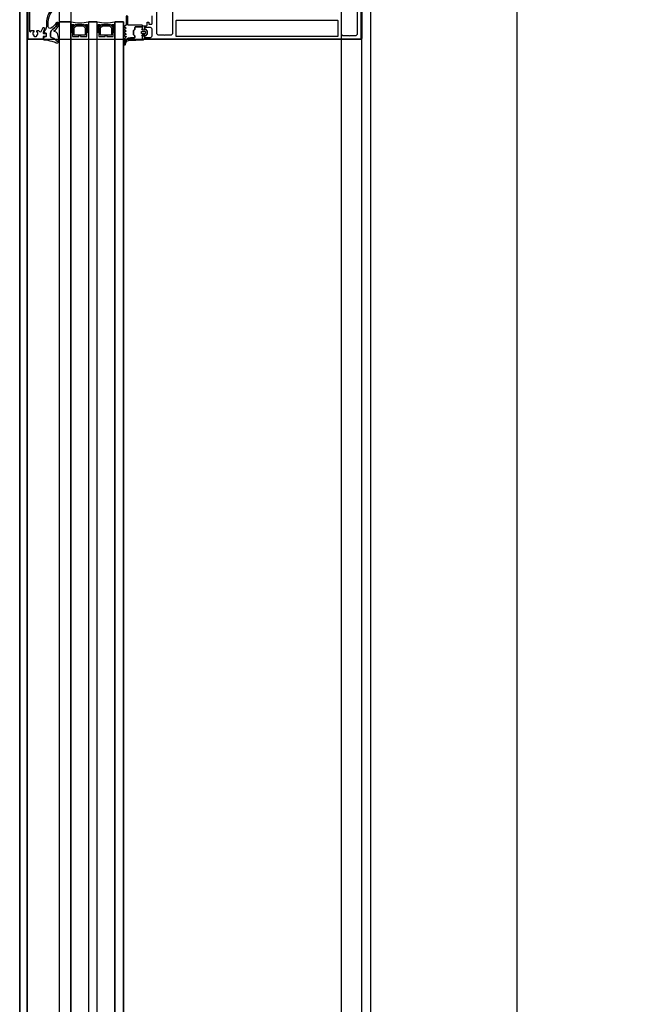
# Model space of a CAD drawing. Header units: millimetres. Extents: x 373037 to 682063, y 76092 to 274210.
# Tile 27 of 256: x 655037 to 655464, y 250914 to 251588. Entities that reach past the tile are written whole.
import ezdxf

# ---------------------------------------------------------------- set-up
doc = ezdxf.new("R2010")
doc.units = ezdxf.units.MM
doc.header["$LTSCALE"] = 100
doc.linetypes.add('ČÁRKOVANÁ', pattern=[19.05, 12.7, -6.35])
doc.layers.get('0').update_dxf_attribs({"linetype": 'CONTINUOUS'})
doc.layers.add('PUDORYS', color=253, linetype='CONTINUOUS')

# ---------------------------------------------------------------- blocks, each defined once
blk = doc.blocks.new('433270')
blk.add_lwpolyline([(1, 0, 0.414364), (0, -1), (0, -1.4, 0.255924), (0.23, -1.83, -0.547723), (0.23, -3.17, 0.255924), (0, -3.6), (0, -14.6, 0.414214), (0.3, -14.9), (1.2, -14.9, 0.414214), (1.7, -14.4), (1.7, -10.3, -0.414214), (2, -10), (6, -10, 0.414248), (7, -9), (7, -7.7, 0.414179), (6.5, -7.2), (5.7, -7.2, 0.414232), (5.4, -7.5), (5.4, -8.2, -0.414198), (5.1, -8.5), (2.8, -8.5, -0.414204), (1.8, -7.5), (1.8, -4.49, -0.147432), (1.97, -3.94, 0.147461), (2.4, -2.5), (2.4, -2.3, -0.414214), (2.9, -1.8), (21.87, -1.8, -0.668178), (22.22, -2.65), (22.16, -2.72, 1), (21.59, -3.29), (21.52, -3.35, 0.198912), (21.38, -3.71), (21.38, -4.05, 0.414214), (22.08, -4.75), (22.38, -4.75, 0.576988), (22.64, -4.3, -0.311246), (24.56, -4.3, 0.576988), (24.82, -4.75), (25.3, -4.75, -0.260065), (25.3, -6.65), (24.82, -6.65, 0.576988), (24.56, -7.1, -0.311246), (22.64, -7.1, 0.576988), (22.38, -6.65), (22.08, -6.65, 0.414214), (21.38, -7.35), (21.38, -7.61, 0.267949), (21.63, -8.04), (21.89, -8.2, -0.637047), (21.73, -10), (19.83, -10.7, 0.315299), (19.5, -11.17), (19.5, -11.49, 0.520567), (20.17, -11.96), (22.83, -10.99, -0.520567), (23.5, -11.46), (23.5, -12.5, 0.414062), (24, -13), (25, -13, 0.414186), (25.5, -12.5), (25.5, -11.5, -0.414182), (26, -11), (27, -11, 0.414214), (27.5, -10.5), (27.5, -0.5, 0.414214), (27, 0), (1, 0)], format="xyb", close=True)
blk = doc.blocks.new('284325')
for points in [[(0.84, -5.23, -0.560316), (0.94, -4.73), (1.94, -4.36, 0.3153), (2.14, -4.08), (2.14, -1.89, 0.451558), (1.8, -1.59), (0.9, -1.7, -0.399586), (0.57, -1.46), (0.3, -0.07, -0.415977), (0.53, 0.29, 0.024107), (6.15, 1.24, 0.076636), (8.99, 2.34, -0.577615), (10.79, 1.3), (10.02, 1.37, 0.283171), (9.08, 0.9, -0.168429), (7.07, -0.74), (5.9, -1.16, 0.315302), (5.24, -2.1), (5.24, -4.21, 0.269719), (6.76, -6.82, -0.194797), (10.18, -11.53, -0.342663), (9.17, -11.17, 0.119207), (5.43, -7.59, 0.578571), (3.63, -8.62), (3.63, -11.77, 0.176415), (6.16, -18.72, -1), (5.24, -19.49, -0.176415), (2.43, -11.77), (2.43, -8.89, 0.208286), (0.84, -5.23)], [(8.95, -6.65), (10.32, -8.78, -0.134555), (10.79, -10.63, -0.339795), (10.19, -11.53, 0.194788), (6.76, -6.81, -0.269736), (5.25, -4.21), (5.25, -2.1, -0.315302), (5.9, -1.17), (7.07, -0.74, 0.168429), (9.09, 0.89, -0.283167), (10.01, 1.36), (10.79, 1.29), (10.79, -0.74, -0.070852), (10.71, -1.3), (9.95, -3.93, -0.241839), (9.08, -4.83), (7.93, -5.22, 0.836024), (8.08, -6.19), (8.11, -6.19, -0.255349), (8.95, -6.65)]]:
    blk.add_lwpolyline(points, format="xyb", close=True)
blk = doc.blocks.new('284336')
for points in [[(-0.7, -9.6), (-10, -9.6, 0.414511), (-10.51, -10.11), (-10.51, -15.51, -1), (-11.69, -15.51), (-11.69, -9.6), (-12.69, -8.95, -0.668884), (-12.6, -8.23), (-11.99, -8.01, 0.766384), (-11.99, -7.21), (-12.6, -6.99, -0.76831), (-12.6, -6.23), (-11.99, -6.01, 0.766384), (-11.99, -5.21), (-12.6, -4.99, -0.76831), (-12.6, -4.23), (-11.99, -4.01, 0.766384), (-11.99, -3.21), (-12.6, -2.99, -0.877523), (-12.5, -2.22), (-12.1, -2.22, 0.698129), (-11.83, -1.5, -0.220231), (-12.89, 0.78), (-12.89, 3.45, -0.157143), (-12.82, 3.68), (-12.69, 3.42, -0.067482), (-12.48, 2.53, 0.393136), (-8.66, -1.02), (-6.1, -1.02, -0.414214), (-5.61, -1.51), (-5.61, -2.22, -0.267949), (-5.85, -2.65), (-6.35, -2.93, 0.267949), (-6.61, -3.38), (-6.61, -5.84, 0.267949), (-6.35, -6.29), (-5.85, -6.57, -0.267949), (-5.61, -7), (-5.61, -8.11, 0.414215), (-5.1, -8.62), (-0.41, -8.62), (-0.41, -9.31, -0.414212), (-0.7, -9.6)], [(-0.41, 0), (-0.41, -2, 0.990243), (-0.4, -3.02), (0.9, -3.02, 0.414214), (1.21, -2.71), (1.21, -2.61, -0.668123), (1.71, -2.4), (2.75, -3.45, -0.199004), (2.89, -3.79), (2.89, -5.43, -0.199038), (2.75, -5.77), (1.71, -6.82, -0.668191), (1.21, -6.61), (1.21, -6.51, 0.414214), (0.9, -6.2), (-0.4, -6.2, 0.990269), (-0.41, -7.22), (-0.41, -8.6), (-5.1, -8.6, -0.414215), (-5.59, -8.11), (-5.59, -7, 0.267949), (-5.84, -6.56), (-6.34, -6.27, -0.267949), (-6.59, -5.84), (-6.59, -3.38, -0.267949), (-6.34, -2.95), (-5.84, -2.66, 0.267949), (-5.59, -2.22), (-5.59, -1.51, 0.414214), (-6.1, -1), (-8.66, -1, -0.393156), (-12.46, 2.53, 0.067572), (-12.67, 3.43), (-12.8, 3.7, -0.637545), (-12.12, 3.53), (-11.92, 2.53, 0.344315), (-10.06, 0.91), (0, 0.38, -0.406913), (0.39, 0), (-0.41, 0)], [(1.7, -4.31, 0.414235), (1.2, -3.81), (-0.7, -3.81, 0.414214), (-1.2, -4.31), (-1.2, -4.91, 0.414214), (-0.7, -5.41), (1.2, -5.41, 0.414235), (1.7, -4.91), (1.7, -4.31)]]:
    blk.add_lwpolyline(points, format="xyb", close=True)

msp = doc.modelspace()

# ---------------------------------------------------------------- linework, layer by layer
at = {"layer": 'PUDORYS', "color": 252, "true_color": 0x939598}
for p, q in [((655063.64, 251586.65), (655071.64, 251586.65)), ((655063.64, 251586.65), (655063.64, 249627.15)), ((655071.64, 251586.65), (655063.64, 251586.65)), ((655071.64, 249627.15), (655071.64, 251586.65)), ((655083.64, 251586.65), (655089.64, 251586.65)), ((655083.64, 251586.65), (655083.64, 249651.15)), ((655089.64, 251586.65), (655083.64, 251586.65)), ((655089.64, 249651.15), (655089.64, 251586.65)), ((655101.64, 251586.65), (655107.64, 251586.65)), ((655107.64, 251586.65), (655101.64, 251586.65)), ((655101.64, 251586.65), (655101.64, 249669.15)), ((655107.64, 249669.15), (655107.64, 251586.65))]:
    msp.add_line(p, q, dxfattribs=at)
at = {"layer": 'PUDORYS', "color": 252, "ltscale": 15, "true_color": 0x939598}
for points in [[(655036.64, 249592.15), (681616.64, 249592.15), (681616.64, 273272.15), (655036.64, 273272.15)], [(681611.64, 273267.15), (655041.64, 273267.15), (655041.64, 249597.15), (681611.64, 249597.15)], [(655063.64, 249619.15), (681589.64, 249619.15), (681589.64, 273245.15), (655063.64, 273245.15)], [(681581.64, 273237.15), (655071.64, 273237.15), (655071.64, 249627.15), (681581.64, 249627.15)], [(655270.64, 273038.15), (681383.2, 273038.15), (681383.2, 249826.15), (655270.64, 249826.15)], [(681376.64, 249832.15), (655276.64, 249832.15), (655276.64, 273032.15), (681376.64, 273032.15)], [(655042.14, 251574.65), (655270.14, 251574.65), (655270.14, 251639.65), (655042.14, 251639.65)], [(655083.64, 249651.15), (655089.64, 249651.15), (655089.64, 251586.65), (655083.64, 251586.65)], [(655101.64, 251586.65), (655107.64, 251586.65), (655107.64, 249669.15), (655101.64, 249669.15)]]:
    msp.add_lwpolyline(points, close=True, dxfattribs=at)
at = {"layer": 'PUDORYS', "color": 252, "linetype": 'ČÁRKOVANÁ', "ltscale": 5, "true_color": 0x939598}
for points in [[(681606.64, 249602.15), (655036.64, 249602.15), (655036.64, 273272.15), (681606.64, 273272.15)], [(681611.64, 249597.15), (655041.64, 249597.15), (655041.64, 273267.15), (681611.64, 273267.15)], [(681396.64, 249812.15), (655256.64, 249812.15), (655256.64, 273052.15), (681396.64, 273052.15)], [(681276.64, 249932.15), (655376.64, 249932.15), (655376.64, 272932.15), (681276.64, 272932.15)]]:
    msp.add_lwpolyline(points, close=True, dxfattribs=at)
at = {"layer": 'PUDORYS', "color": 252, "true_color": 0x939598}
for points in [[(681376.64, 249832.15), (655276.64, 249832.15), (655276.64, 273032.15), (681376.64, 273032.15)], [(655082.64, 251576.65), (655082.64, 251582.65), (655080.64, 251584.65), (655074.64, 251584.65), (655072.64, 251582.65), (655072.64, 251576.65), (655077.14, 251576.65), (655077.14, 251577.15), (655078.14, 251577.15), (655078.14, 251576.65)], [(655073.64, 251577.65), (655081.64, 251577.65), (655081.64, 251582.24), (655080.22, 251583.65), (655075.19, 251583.65), (655073.64, 251582.24)], [(655100.64, 251576.65), (655100.64, 251582.65), (655098.64, 251584.65), (655092.64, 251584.65), (655090.64, 251582.65), (655090.64, 251576.65), (655095.14, 251576.65), (655095.14, 251577.15), (655096.14, 251577.15), (655096.14, 251576.65)], [(655091.64, 251577.65), (655099.64, 251577.65), (655099.64, 251582.24), (655098.22, 251583.65), (655093.19, 251583.65), (655091.64, 251582.24)]]:
    msp.add_lwpolyline(points, close=True, dxfattribs=at)
for points in [[(655270.64, 251601.15), (655270.64, 251575.65, -0.414214), (655269.64, 251574.65), (655269.64, 251574.65), (655121.14, 251574.65, -0.414214), (655120.64, 251575.15), (655120.64, 251576.45, -0.41422), (655121.14, 251576.95), (655121.64, 251576.95), (655121.64, 251575.95), (655126.14, 251575.95, 0.414214), (655127.14, 251576.95), (655127.14, 251581.65, 0.414214), (655126.14, 251582.65), (655121.64, 251582.65), (655121.64, 251580.95), (655121.14, 251580.95, -0.414201), (655120.64, 251581.45), (655120.64, 251583.45, -0.414214), (655121.14, 251583.95), (655123.28, 251583.95, 0.414214), (655123.78, 251584.45), (655123.78, 251586.25), (655125.03, 251586.25), (655125.03, 251585.05), (655126.84, 251585.05, 0.414214), (655127.14, 251585.35), (655127.14, 251590.65, 0.414167)], [(655130.14, 251597.51), (655130.14, 251579.15, 0.414214), (655131.64, 251577.65), (655135.14, 251577.65, 0.399985), (655136.14, 251577.65), (655139.84, 251577.65, 0.414214), (655141.34, 251579.15), (655141.34, 251597.51, -0.13165)], [(655256.44, 251597.5), (655256.44, 251578.65, 0.414232), (655257.94, 251577.15), (655261.65, 251577.15, 0.399985), (655262.65, 251577.15), (655266.14, 251577.15, 0.414232), (655267.64, 251578.65), (655267.64, 251597.5, -0.116937)]]:
    msp.add_lwpolyline(points, format="xyb", dxfattribs=at)
msp.add_lwpolyline([(655143.84, 251576.75), (655253.94, 251576.75, 0.414214), (655254.44, 251577.25), (655254.44, 251586.95, 0.414214), (655253.94, 251587.45), (655143.84, 251587.45, 0.414214), (655143.34, 251586.95), (655143.34, 251577.25, 0.414214), (655143.84, 251576.75)], format="xyb", close=True, dxfattribs=at)
msp.add_lwpolyline([(656090.14, 249826.15), (655270.64, 249826.15), (655270.64, 251575.65)], dxfattribs=at)
for centre, radius, start, end in [((655077.64, 251608.55), 22.7, 254.67278, 285.32722), ((655072.99, 251581.1), 3.55, 67.29382, 112.40905), ((655072.88, 251581.47), 2.9, 65.30667, 115.29515), ((655072.71, 251581.82), 2.25, 61.52734, 118.40281), ((655072.56, 251582.06), 1.71, 57.29495, 122.68565), ((655072.42, 251582.22), 1.26, 51.96563, 128.49956), ((655072.28, 251582.31), 0.879, 43.99491, 136.49644), ((655072.14, 251582.3), 0.596, 33.03656, 146.96344), ((655072.14, 251582.01), 0.596, 33.03656, 146.96344), ((655072.14, 251581.72), 0.596, 33.03656, 146.96344), ((655072.14, 251581.42), 0.596, 33.03656, 146.96344), ((655072.14, 251581.13), 0.596, 33.03656, 146.96344), ((655072.14, 251580.84), 0.596, 33.03656, 146.96344), ((655082.29, 251581.1), 3.55, 67.59095, 112.70618), ((655082.4, 251581.47), 2.9, 64.70485, 114.69333), ((655082.57, 251581.82), 2.25, 61.59719, 118.47266), ((655082.71, 251582.06), 1.71, 57.31435, 122.70505), ((655082.85, 251582.22), 1.26, 51.50044, 128.03437), ((655083, 251582.31), 0.879, 43.50356, 136.00509), ((655083.14, 251582.3), 0.596, 33.03656, 146.96344), ((655083.14, 251582.01), 0.596, 33.03656, 146.96344), ((655083.14, 251581.72), 0.596, 33.03656, 146.96344), ((655083.14, 251581.42), 0.596, 33.03656, 146.96344), ((655083.14, 251581.13), 0.596, 33.03656, 146.96344), ((655083.14, 251580.84), 0.596, 33.03656, 146.96344), ((655095.64, 251608.55), 22.7, 254.67278, 285.32722), ((655090.99, 251581.1), 3.55, 67.29382, 112.40905), ((655090.88, 251581.47), 2.9, 65.30667, 115.29515), ((655090.71, 251581.82), 2.25, 61.52734, 118.40281), ((655090.56, 251582.06), 1.71, 57.29495, 122.68565), ((655090.42, 251582.22), 1.26, 51.96563, 128.49956), ((655090.28, 251582.31), 0.879, 43.99491, 136.49644), ((655090.14, 251582.3), 0.596, 33.03656, 146.96344), ((655090.14, 251582.01), 0.596, 33.03656, 146.96344), ((655090.14, 251581.72), 0.596, 33.03656, 146.96344), ((655090.14, 251581.42), 0.596, 33.03656, 146.96344), ((655090.14, 251581.13), 0.596, 33.03656, 146.96344), ((655090.14, 251580.84), 0.596, 33.03656, 146.96344), ((655100.29, 251581.1), 3.55, 67.59095, 112.70618), ((655100.4, 251581.47), 2.9, 64.70485, 114.69333), ((655100.57, 251581.82), 2.25, 61.59719, 118.47266), ((655100.71, 251582.06), 1.71, 57.31435, 122.70505), ((655100.85, 251582.22), 1.26, 51.50044, 128.03437), ((655101, 251582.31), 0.879, 43.50356, 136.00509), ((655101.14, 251582.3), 0.596, 33.03656, 146.96344), ((655101.14, 251582.01), 0.596, 33.03656, 146.96344), ((655101.14, 251581.72), 0.596, 33.03656, 146.96344), ((655101.14, 251581.42), 0.596, 33.03656, 146.96344), ((655101.14, 251581.13), 0.596, 33.03656, 146.96344), ((655101.14, 251580.84), 0.596, 33.03656, 146.96344), ((655072.14, 251580.55), 0.596, 33.03656, 146.96344), ((655072.14, 251580.25), 0.596, 33.03656, 146.96344), ((655072.14, 251579.96), 0.596, 33.03656, 146.96344), ((655072.14, 251579.67), 0.596, 33.03656, 146.96344), ((655072.14, 251579.38), 0.596, 33.03656, 146.96344), ((655072.14, 251579.08), 0.596, 33.03656, 146.96344), ((655072.14, 251578.79), 0.596, 33.03656, 146.96344), ((655083.14, 251580.55), 0.596, 33.03656, 146.96344), ((655083.14, 251580.25), 0.596, 33.03656, 146.96344), ((655083.14, 251579.96), 0.596, 33.03656, 146.96344), ((655083.14, 251579.67), 0.596, 33.03656, 146.96344), ((655083.14, 251579.38), 0.596, 33.03656, 146.96344), ((655083.14, 251579.08), 0.596, 33.03656, 146.96344), ((655083.14, 251578.79), 0.596, 33.03656, 146.96344), ((655090.14, 251580.55), 0.596, 33.03656, 146.96344), ((655090.14, 251580.25), 0.596, 33.03656, 146.96344), ((655090.14, 251579.96), 0.596, 33.03656, 146.96344), ((655090.14, 251579.67), 0.596, 33.03656, 146.96344), ((655090.14, 251579.38), 0.596, 33.03656, 146.96344), ((655090.14, 251579.08), 0.596, 33.03656, 146.96344), ((655090.14, 251578.79), 0.596, 33.03656, 146.96344), ((655101.14, 251580.55), 0.596, 33.03656, 146.96344), ((655101.14, 251580.25), 0.596, 33.03656, 146.96344), ((655101.14, 251579.96), 0.596, 33.03656, 146.96344), ((655101.14, 251579.67), 0.596, 33.03656, 146.96344), ((655101.14, 251579.38), 0.596, 33.03656, 146.96344), ((655101.14, 251579.08), 0.596, 33.03656, 146.96344), ((655101.14, 251578.79), 0.596, 33.03656, 146.96344)]:
    msp.add_arc(centre, radius, start, end, dxfattribs=at)

# ---------------------------------------------------------------- block references
at = {"layer": 'PUDORYS', "color": 252, "true_color": 0x939598, "xscale": -1}
for name, p, rotation in [('433270', (655041.64, 251602.15), 90), ('284325', (655052.5, 251574.65), 180), ('284336', (655121.05, 251574.65), 180)]:
    msp.add_blockref(name, p, dxfattribs=dict(at, rotation=rotation))

doc.saveas('drawing.dxf')
